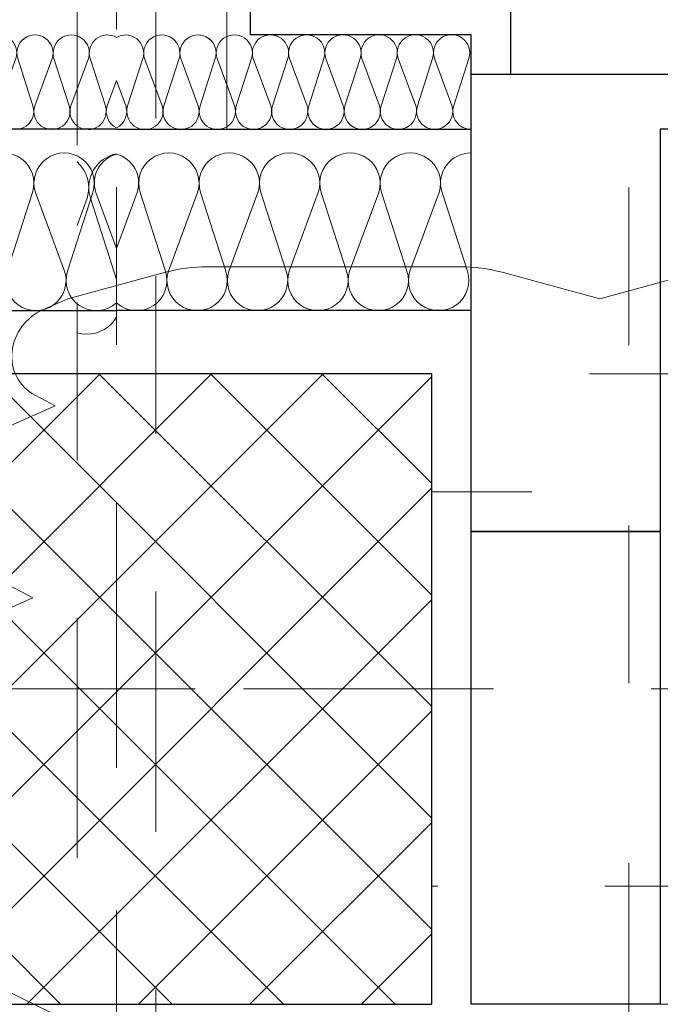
# Model space of a CAD drawing. Header units: metres. Extents: x -180 to 4, y -49 to 6.
# Tile 207 of 256: x -167.882 to -167.476, y -0.647 to -0.023. Entities that reach past the tile are written whole.
import ezdxf

# ---------------------------------------------------------------- set-up
doc = ezdxf.new("R2010")
doc.units = ezdxf.units.M
doc.header["$LTSCALE"] = 0.05
doc.header["$PDMODE"] = 1
doc.header["$PDSIZE"] = -2
for name, pattern in [('ISO-10 Strichpunktlinie', [4.699, 3.048, -0.762, 0.127, -0.762]), ('KRA_ARC_3_GR_00_000_V_4-Grundriss EG$0$ISO-03 Gestrichelt mit A', [3.81, 1.524, -2.286]), ('Linienart-20', [2.116531, 1.058062, -1.058469]), ('Linienart-34', [4.233, 2.116, -2.117]), ('Linienart-53', [5.291531, 3.175, -1.058062, 0.352704, -0.705764])]:
    doc.linetypes.add(name, pattern=pattern)
doc.layers.get('0').update_dxf_attribs({"lineweight": 25})
for name, color, linetype, lineweight in [('30 -33 Aussenwände -1 tragend', 7, 'Continuous', 9), ('70 -71 Achsen- 1 Gebäudeachsen', 7, 'Linienart-53', 18), ('70 -73 Bauteildarst.- 2 verdeckt 0.15', 7, 'Linienart-34', 15), ('70 -75 Raumstempel-2 Verweislinie', 7, 'KRA_ARC_3_GR_00_000_V_4-Grundriss EG$0$ISO-03 Gestrichelt mit A', 9), ('Keine', 7, 'Continuous', 9)]:
    doc.layers.add(name, color=color, linetype=linetype, lineweight=lineweight)
for name, color, linetype, lineweight, true_color in [('30 -33 Aussenwände- 3 Aussenstützen', 7, 'Continuous', 50, 0x0000dd), ('30 -33 Aussenwände- 7 Fassade_ Elemente', 7, 'Continuous', 9, 0x00aacc), ('30 -35 Decken- 1 Konstruktion-Träger- Stahlbeton', 7, 'Continuous', 13, 0x33aa00), ('70 -72 Beschriftung- 7 Detailverweise Linie', 7, 'Continuous', 9, 0x00dd00), ('70 -76 Bemaßung- 2 Allgemein', 7, 'Continuous', 5, 0x6666cc), ('70 -77 Revision- 2 Wolken', 7, 'Continuous', 18, 0x944cff)]:
    doc.layers.add(name, color=color, linetype=linetype, lineweight=lineweight, true_color=true_color)
doc.styles.add('Arial', font='arial.ttf')
doc.dimstyles.new('k+k 1_50', dxfattribs={"dimtxt": 0.100689, "dimasz": 0.05302, "dimexe": 0.05, "dimexo": 0.15, "dimgap": 0.01, "dimtad": 1, "dimdec": 3, "dimtxsty": 'Arial', "dimblk": 'VW_SLASH', "dimblk1": 'VW_SLASH', "dimblk2": 'VW_SLASH', "dimcen": 0, "dimdle": 0.05, "dimadec": 3, "dimazin": 0, "dimtfac": 0.75, "dimtdec": 3, "dimtix": 1, "dimtmove": 0, "dimatfit": 0, "dimldrblk": 'VW_SLASH-1', "dimfxl": 0.125, "dimfxlon": 1, "dimfrac": 2, "dimtolj": 1, "dimarcsym": 0})
doc.dimstyles.new('k+k_klein', dxfattribs={"dimtxt": 0.100689, "dimasz": 0.05302, "dimexe": 0.05, "dimexo": 0.15, "dimgap": 0.005, "dimtad": 1, "dimdec": 3, "dimtxsty": 'Arial', "dimblk": 'VW_SLASH-2', "dimblk1": 'VW_SLASH-2', "dimblk2": 'VW_SLASH-2', "dimcen": 0, "dimdle": 0.025, "dimadec": 3, "dimazin": 0, "dimtfac": 0.75, "dimtdec": 3, "dimtix": 1, "dimtmove": 0, "dimatfit": 0, "dimldrblk": 'VW_FILLEDARROW', "dimfxl": 0.1, "dimfxlon": 1, "dimfrac": 2, "dimtolj": 1, "dimarcsym": 0})

# ---------------------------------------------------------------- blocks, each defined once
blk = doc.blocks.new('Gruppe-2525')
at = {"layer": '30 -33 Aussenwände- 7 Fassade_ Elemente', "lineweight": 9, "transparency": 33554687, "flags": 128}
for points in [[(0.11275, -4.0385, 0.324435), (0.13731, -4.03047, 0.324435), (0.13731, -4.00463, 0.324435), (0.11275, -3.9966), (0.05525, -4.01508, -0.324488), (0.03068, -4.00706, -0.324488), (0.03068, -3.98122, -0.324488), (0.05525, -3.97319), (0.11275, -3.99445, 0.324435), (0.13731, -3.98642, 0.324435), (0.13731, -3.96058, 0.324435), (0.11275, -3.95256), (0.05525, -3.97103, -0.324488), (0.03068, -3.96301, -0.324488), (0.03068, -3.93717, -0.324488), (0.05525, -3.92914), (0.11275, -3.9504, 0.324435), (0.13731, -3.94237, 0.324435), (0.13731, -3.91653, 0.324435), (0.11275, -3.90851), (0.05525, -3.92699, -0.59966), (0.02734, -3.9)], [(0.13596, -3.9, -0.297643), (0.11275, -3.90635), (0.09557, -3.9)], [(0.11275, -4.12659, 1.372583), (0.11275, -4.0847), (0.05525, -4.10318, -1.372995), (0.05525, -4.06129), (0.11275, -4.08254, 1.372583), (0.11275, -4.04065), (0.05525, -4.05913, -1.372995), (0.05525, -4.01724), (0.11275, -4.0385, 1.372583), (0.11275, -3.9966), (0.05525, -4.01508, -1.372995), (0.05525, -3.97319), (0.11275, -3.99445, 1.372583), (0.11275, -3.95256), (0.05525, -3.97103, -1.372995), (0.05525, -3.92914)], [(0.1415, -4.15, 0.513088), (0.11275, -4.12875), (0.05525, -4.14723, -1.372995), (0.05525, -4.10534), (0.11275, -4.12659, 1.372583), (0.11275, -4.0847), (0.05525, -4.10318, -1.372995), (0.05525, -4.06129), (0.11275, -4.08254, 1.372583), (0.11275, -4.04065)]]:
    blk.add_lwpolyline(points, format="xyb", dxfattribs=at)
blk = doc.blocks.new('Gruppe-2526')
at = {"layer": '30 -33 Aussenwände- 7 Fassade_ Elemente', "transparency": 33554687}
blk.add_blockref('Gruppe-2525', (0, 0), dxfattribs=at)
blk = doc.blocks.new('Dämmung-175')
at = {"layer": '30 -33 Aussenwände- 7 Fassade_ Elemente', "color": 7, "transparency": 33554687}
blk.add_blockref('Gruppe-2526', (0, 0), dxfattribs=at)
at = {"layer": '30 -33 Aussenwände- 7 Fassade_ Elemente', "color": 0, "flags": 1}
for tag in ['prm0_value', 'prm1_value', 'prm2_value', 'prm3_value', 'prm4_value', 'prm5_value', 'prm6_value', 'instanceID', 'IFC_UUID', 'prm0_name', 'prm0_type', 'prm1_name', 'prm1_type', 'prm2_name', 'prm2_type', 'prm3_name', 'prm3_type', 'prm4_name', 'prm4_type', 'prm5_name', 'prm5_type', 'prm6_name', 'prm6_type']:
    blk.add_attdef(tag, (-168.046, -0.23252), '', height=0.00018, dxfattribs=at)
blk = doc.blocks.new('Gruppe-2591')
at = {"layer": '30 -33 Aussenwände- 7 Fassade_ Elemente', "lineweight": 9, "transparency": 33554687, "flags": 128}
for points in [[(0.1015, -4.05304, 0.324435), (0.12286, -4.04606, 0.324435), (0.12286, -4.02359, 0.324435), (0.1015, -4.01661), (0.0515, -4.03268, -0.324488), (0.03014, -4.0257, -0.324488), (0.03014, -4.00323, -0.324488), (0.0515, -3.99625), (0.1015, -4.01474, 0.324435), (0.12286, -4.00776, 0.324435), (0.12286, -3.98529, 0.324435), (0.1015, -3.97831), (0.0515, -3.99438, -0.324488), (0.03014, -3.9874, -0.324488), (0.03014, -3.96493, -0.324488), (0.0515, -3.95795), (0.1015, -3.97643, 0.324435), (0.12286, -3.96945, 0.324435), (0.12286, -3.94699, 0.324435), (0.1015, -3.94001), (0.0515, -3.95608, -0.767984), (0.03146, -3.925)], [(0.12581, -3.925, -0.426772), (0.1015, -3.93813), (0.06598, -3.925)], [(0.1015, -4.12964, 1.372583), (0.1015, -4.09322), (0.0515, -4.10929, -1.372995), (0.0515, -4.07286), (0.1015, -4.09134, 1.372583), (0.1015, -4.05491), (0.0515, -4.07098, -1.372995), (0.0515, -4.03456), (0.1015, -4.05304, 1.372583), (0.1015, -4.01661), (0.0515, -4.03268, -1.372995), (0.0515, -3.99625), (0.1015, -4.01474, 1.372583), (0.1015, -3.97831), (0.0515, -3.99438, -1.372995), (0.0515, -3.95795)], [(0.1265, -4.15, 0.513088), (0.1015, -4.13152), (0.0515, -4.14759, -1.372995), (0.0515, -4.11116), (0.1015, -4.12964, 1.372583), (0.1015, -4.09322), (0.0515, -4.10929, -1.372995), (0.0515, -4.07286), (0.1015, -4.09134, 1.372583), (0.1015, -4.05491)]]:
    blk.add_lwpolyline(points, format="xyb", dxfattribs=at)
blk = doc.blocks.new('Gruppe-2592')
at = {"layer": '30 -33 Aussenwände- 7 Fassade_ Elemente', "transparency": 33554687}
blk.add_blockref('Gruppe-2591', (0, 0), dxfattribs=at)
blk = doc.blocks.new('Dämmung-178')
at = {"layer": '30 -33 Aussenwände- 7 Fassade_ Elemente', "color": 7, "transparency": 33554687}
blk.add_blockref('Gruppe-2592', (0, 0), dxfattribs=at)
at = {"layer": '30 -33 Aussenwände- 7 Fassade_ Elemente', "color": 0, "flags": 1}
for tag in ['instanceID', 'prm0_value', 'prm1_value', 'prm2_value', 'prm3_value', 'prm4_value', 'prm5_value', 'prm6_value', 'IFC_UUID', 'prm0_name', 'prm0_type', 'prm1_name', 'prm1_type', 'prm2_name', 'prm2_type', 'prm3_name', 'prm3_type', 'prm4_name', 'prm4_type', 'prm5_name', 'prm5_type', 'prm6_name', 'prm6_type']:
    blk.add_attdef(tag, (-168.046, -0.25024), '', height=0.00018, dxfattribs=at)
blk = doc.blocks.new('Gruppe-2594')
at = {"layer": '30 -33 Aussenwände- 7 Fassade_ Elemente', "lineweight": 9, "transparency": 33554687, "flags": 128}
for points in [[(0.07161, -3.99989, 0.324435), (0.08443, -3.99572, 0.324435), (0.08444, -3.98223, 0.324435), (0.07163, -3.97804), (0.04162, -3.98766, -0.324488), (0.02881, -3.98346, -0.324488), (0.02882, -3.96998, -0.324488), (0.04164, -3.9658), (0.07163, -3.97691, 0.324435), (0.08445, -3.97273, 0.324435), (0.08446, -3.95925, 0.324435), (0.07165, -3.95506), (0.04164, -3.96467, -0.324488), (0.02883, -3.96048, -0.324488), (0.02884, -3.94699, -0.324488), (0.04166, -3.94282), (0.07165, -3.95393, 0.324435), (0.08447, -3.94975, 0.324435), (0.08448, -3.93627, 0.324435), (0.07167, -3.93207), (0.04166, -3.94169, -0.688254), (0.02823, -3.92496)], [(0.08554, -3.92501, -0.374705), (0.07167, -3.93095), (0.05557, -3.92498)], [(0.07151, -4.13778, 1.372583), (0.07153, -4.11593), (0.04152, -4.12554, -1.372995), (0.04154, -4.10369), (0.07153, -4.1148, 1.372583), (0.07154, -4.09294), (0.04154, -4.10256, -1.372995), (0.04155, -4.08071), (0.07154, -4.09182, 1.372583), (0.07156, -4.06996), (0.04155, -4.07958, -1.372995), (0.04157, -4.05773), (0.07156, -4.06884, 1.372583), (0.07158, -4.04698), (0.04157, -4.0566, -1.372995), (0.04159, -4.03474), (0.07158, -4.04586, 1.372583), (0.0716, -4.024), (0.04159, -4.03362, -1.372995), (0.04161, -4.01176), (0.0716, -4.02287, 1.372583), (0.07161, -4.00102), (0.04161, -4.01064, -1.372995), (0.04162, -3.98878), (0.07161, -3.99989, 1.372583), (0.07163, -3.97804), (0.04162, -3.98766, -1.372995), (0.04164, -3.9658), (0.07163, -3.97691, 1.372583), (0.07165, -3.95506), (0.04164, -3.96467, -1.372995), (0.04166, -3.94282)], [(0.0865, -4.15001, 0.513088), (0.07151, -4.13891), (0.0415, -4.14853, -1.372995), (0.04152, -4.12667), (0.07151, -4.13778, 1.372583), (0.07153, -4.11593), (0.04152, -4.12554, -1.372995), (0.04154, -4.10369), (0.07153, -4.1148, 1.372583), (0.07154, -4.09294)]]:
    blk.add_lwpolyline(points, format="xyb", dxfattribs=at)
blk = doc.blocks.new('Gruppe-2595')
at = {"layer": '30 -33 Aussenwände- 7 Fassade_ Elemente', "transparency": 33554687}
blk.add_blockref('Gruppe-2594', (0, 0), dxfattribs=at)
blk = doc.blocks.new('Dämmung-179')
at = {"layer": '30 -33 Aussenwände- 7 Fassade_ Elemente', "color": 7, "transparency": 33554687}
blk.add_blockref('Gruppe-2595', (0, 0), dxfattribs=at)
at = {"layer": '30 -33 Aussenwände- 7 Fassade_ Elemente', "color": 0, "flags": 1}
for tag in ['prm0_value', 'prm1_value', 'prm2_value', 'prm3_value', 'prm4_value', 'prm5_value', 'prm6_value', 'instanceID', 'prm0_name', 'prm0_type', 'prm2_name', 'prm2_type', 'prm3_name', 'prm3_type', 'prm6_name', 'prm6_type', 'prm1_name', 'prm1_type', 'prm4_name', 'prm4_type', 'prm5_name', 'prm5_type', 'IFC_UUID']:
    blk.add_attdef(tag, (-168.04601, -0.09489), '', height=0.00018, dxfattribs=at)
blk = doc.blocks.new('Gruppe-2596')
at = {"layer": '30 -33 Aussenwände- 7 Fassade_ Elemente', "xscale": -1, "rotation": 270}
blk.add_blockref('Dämmung-175', (-163.896, -0.24854), dxfattribs=at)
at = {"color": 255}
blk.add_wipeout([(-167.821, 0.14996), (-175.421, 0.14996), (-175.421, -0.64704), (-167.821, -0.64704)], dxfattribs=at).dxf.layer = '30 -33 Aussenwände- 7 Fassade_ Elemente'
at = {"layer": '30 -33 Aussenwände- 7 Fassade_ Elemente'}
for p, q in [((-167.821, -0.39704), (-167.821, -0.49704)), ((-167.871, -0.44704), (-167.771, -0.44704))]:
    blk.add_line(p, q, dxfattribs=at)
at = {"color": 255, "lineweight": 25}
blk.add_wipeout([(-167.821, -0.09204), (-168.046, -0.09204), (-168.046, -0.20705), (-167.821, -0.20705)], dxfattribs=at).dxf.layer = '30 -33 Aussenwände- 7 Fassade_ Elemente'
at = {"layer": '30 -33 Aussenwände- 7 Fassade_ Elemente', "lineweight": 25, "flags": 128}
blk.add_lwpolyline([(-167.821, -0.09204), (-168.046, -0.09204), (-168.046, -0.20705), (-167.821, -0.20705)], dxfattribs=at)
at = {"layer": '30 -33 Aussenwände- 7 Fassade_ Elemente', "rotation": 270}
blk.add_blockref('Dämmung-179', (-163.896, -0.00553), dxfattribs=at)
at = {"layer": '30 -33 Aussenwände- 7 Fassade_ Elemente', "xscale": -1, "rotation": 270}
blk.add_blockref('Dämmung-178', (-163.896, -0.23354), dxfattribs=at)
blk = doc.blocks.new('Gruppe-3229')
at = {"layer": '30 -33 Aussenwände- 7 Fassade_ Elemente', "lineweight": 9, "transparency": 33554687, "flags": 128}
for points in [[(0.11275, -4.0385, 0.324435), (0.13731, -4.03047, 0.324435), (0.13731, -4.00463, 0.324435), (0.11275, -3.9966), (0.05525, -4.01508, -0.324488), (0.03068, -4.00706, -0.324488), (0.03068, -3.98122, -0.324488), (0.05525, -3.97319), (0.11275, -3.99445, 0.324435), (0.13731, -3.98642, 0.324435), (0.13731, -3.96058, 0.324435), (0.11275, -3.95256), (0.05525, -3.97103, -0.324488), (0.03068, -3.96301, -0.324488), (0.03068, -3.93717, -0.324488), (0.05525, -3.92914), (0.11275, -3.9504, 0.324435), (0.13731, -3.94237, 0.324435), (0.13731, -3.91653, 0.324435), (0.11275, -3.90851), (0.05525, -3.92699, -0.59966), (0.02734, -3.9)], [(0.13596, -3.9, -0.297643), (0.11275, -3.90635), (0.09557, -3.9)], [(0.11275, -4.12659, 1.372583), (0.11275, -4.0847), (0.05525, -4.10318, -1.372995), (0.05525, -4.06129), (0.11275, -4.08254, 1.372583), (0.11275, -4.04065), (0.05525, -4.05913, -1.372995), (0.05525, -4.01724), (0.11275, -4.0385, 1.372583), (0.11275, -3.9966), (0.05525, -4.01508, -1.372995), (0.05525, -3.97319), (0.11275, -3.99445, 1.372583), (0.11275, -3.95256), (0.05525, -3.97103, -1.372995), (0.05525, -3.92914)], [(0.1415, -4.15, 0.513088), (0.11275, -4.12875), (0.05525, -4.14723, -1.372995), (0.05525, -4.10534), (0.11275, -4.12659, 1.372583), (0.11275, -4.0847), (0.05525, -4.10318, -1.372995), (0.05525, -4.06129), (0.11275, -4.08254, 1.372583), (0.11275, -4.04065)]]:
    blk.add_lwpolyline(points, format="xyb", dxfattribs=at)
blk = doc.blocks.new('Gruppe-3230')
at = {"layer": '30 -33 Aussenwände- 7 Fassade_ Elemente', "transparency": 33554687}
blk.add_blockref('Gruppe-3229', (0, 0), dxfattribs=at)
blk = doc.blocks.new('Dämmung-213')
at = {"layer": '30 -33 Aussenwände- 7 Fassade_ Elemente', "color": 7, "transparency": 33554687}
blk.add_blockref('Gruppe-3230', (0, 0), dxfattribs=at)
at = {"layer": '30 -33 Aussenwände- 7 Fassade_ Elemente', "color": 0, "flags": 1}
for tag in ['prm0_value', 'prm1_value', 'prm2_value', 'prm3_value', 'prm4_value', 'prm5_value', 'prm6_value', 'instanceID', 'IFC_UUID', 'prm0_name', 'prm0_type', 'prm1_name', 'prm1_type', 'prm2_name', 'prm2_type', 'prm3_name', 'prm3_type', 'prm4_name', 'prm4_type', 'prm5_name', 'prm5_type', 'prm6_name', 'prm6_type']:
    blk.add_attdef(tag, (-167.846, -0.23252), '', height=0.00018, dxfattribs=at)
blk = doc.blocks.new('Gruppe-3295')
at = {"layer": '30 -33 Aussenwände- 7 Fassade_ Elemente', "lineweight": 9, "transparency": 33554687, "flags": 128}
for points in [[(0.1015, -4.05304, 0.324435), (0.12286, -4.04606, 0.324435), (0.12286, -4.02359, 0.324435), (0.1015, -4.01661), (0.0515, -4.03268, -0.324488), (0.03014, -4.0257, -0.324488), (0.03014, -4.00323, -0.324488), (0.0515, -3.99625), (0.1015, -4.01474, 0.324435), (0.12286, -4.00776, 0.324435), (0.12286, -3.98529, 0.324435), (0.1015, -3.97831), (0.0515, -3.99438, -0.324488), (0.03014, -3.9874, -0.324488), (0.03014, -3.96493, -0.324488), (0.0515, -3.95795), (0.1015, -3.97643, 0.324435), (0.12286, -3.96945, 0.324435), (0.12286, -3.94699, 0.324435), (0.1015, -3.94001), (0.0515, -3.95608, -0.767984), (0.03146, -3.925)], [(0.12581, -3.925, -0.426772), (0.1015, -3.93813), (0.06598, -3.925)], [(0.1015, -4.12964, 1.372583), (0.1015, -4.09322), (0.0515, -4.10929, -1.372995), (0.0515, -4.07286), (0.1015, -4.09134, 1.372583), (0.1015, -4.05491), (0.0515, -4.07098, -1.372995), (0.0515, -4.03456), (0.1015, -4.05304, 1.372583), (0.1015, -4.01661), (0.0515, -4.03268, -1.372995), (0.0515, -3.99625), (0.1015, -4.01474, 1.372583), (0.1015, -3.97831), (0.0515, -3.99438, -1.372995), (0.0515, -3.95795)], [(0.1265, -4.15, 0.513088), (0.1015, -4.13152), (0.0515, -4.14759, -1.372995), (0.0515, -4.11116), (0.1015, -4.12964, 1.372583), (0.1015, -4.09322), (0.0515, -4.10929, -1.372995), (0.0515, -4.07286), (0.1015, -4.09134, 1.372583), (0.1015, -4.05491)]]:
    blk.add_lwpolyline(points, format="xyb", dxfattribs=at)
blk = doc.blocks.new('Gruppe-3296')
at = {"layer": '30 -33 Aussenwände- 7 Fassade_ Elemente', "transparency": 33554687}
blk.add_blockref('Gruppe-3295', (0, 0), dxfattribs=at)
blk = doc.blocks.new('Dämmung-216')
at = {"layer": '30 -33 Aussenwände- 7 Fassade_ Elemente', "color": 7, "transparency": 33554687}
blk.add_blockref('Gruppe-3296', (0, 0), dxfattribs=at)
at = {"layer": '30 -33 Aussenwände- 7 Fassade_ Elemente', "color": 0, "flags": 1}
for tag in ['instanceID', 'prm0_value', 'prm1_value', 'prm2_value', 'prm3_value', 'prm4_value', 'prm5_value', 'prm6_value', 'IFC_UUID', 'prm0_name', 'prm0_type', 'prm1_name', 'prm1_type', 'prm2_name', 'prm2_type', 'prm3_name', 'prm3_type', 'prm4_name', 'prm4_type', 'prm5_name', 'prm5_type', 'prm6_name', 'prm6_type']:
    blk.add_attdef(tag, (-167.821, -0.25024), '', height=0.00018, dxfattribs=at)
blk = doc.blocks.new('Gruppe-3298')
at = {"layer": '30 -33 Aussenwände- 7 Fassade_ Elemente', "lineweight": 9, "transparency": 33554687, "flags": 128}
for points in [[(0.07161, -3.99989, 0.324435), (0.08443, -3.99572, 0.324435), (0.08444, -3.98223, 0.324435), (0.07163, -3.97804), (0.04162, -3.98766, -0.324488), (0.02881, -3.98346, -0.324488), (0.02882, -3.96998, -0.324488), (0.04164, -3.9658), (0.07163, -3.97691, 0.324435), (0.08445, -3.97273, 0.324435), (0.08446, -3.95925, 0.324435), (0.07165, -3.95506), (0.04164, -3.96467, -0.324488), (0.02883, -3.96048, -0.324488), (0.02884, -3.94699, -0.324488), (0.04166, -3.94282), (0.07165, -3.95393, 0.324435), (0.08447, -3.94975, 0.324435), (0.08448, -3.93627, 0.324435), (0.07167, -3.93207), (0.04166, -3.94169, -0.688254), (0.02823, -3.92496)], [(0.08554, -3.92501, -0.374705), (0.07167, -3.93095), (0.05557, -3.92498)], [(0.07151, -4.13778, 1.372583), (0.07153, -4.11593), (0.04152, -4.12554, -1.372995), (0.04154, -4.10369), (0.07153, -4.1148, 1.372583), (0.07154, -4.09294), (0.04154, -4.10256, -1.372995), (0.04155, -4.08071), (0.07154, -4.09182, 1.372583), (0.07156, -4.06996), (0.04155, -4.07958, -1.372995), (0.04157, -4.05773), (0.07156, -4.06884, 1.372583), (0.07158, -4.04698), (0.04157, -4.0566, -1.372995), (0.04159, -4.03474), (0.07158, -4.04586, 1.372583), (0.0716, -4.024), (0.04159, -4.03362, -1.372995), (0.04161, -4.01176), (0.0716, -4.02287, 1.372583), (0.07161, -4.00102), (0.04161, -4.01064, -1.372995), (0.04162, -3.98878), (0.07161, -3.99989, 1.372583), (0.07163, -3.97804), (0.04162, -3.98766, -1.372995), (0.04164, -3.9658), (0.07163, -3.97691, 1.372583), (0.07165, -3.95506), (0.04164, -3.96467, -1.372995), (0.04166, -3.94282)], [(0.0865, -4.15001, 0.513088), (0.07151, -4.13891), (0.0415, -4.14853, -1.372995), (0.04152, -4.12667), (0.07151, -4.13778, 1.372583), (0.07153, -4.11593), (0.04152, -4.12554, -1.372995), (0.04154, -4.10369), (0.07153, -4.1148, 1.372583), (0.07154, -4.09294)]]:
    blk.add_lwpolyline(points, format="xyb", dxfattribs=at)
blk = doc.blocks.new('Gruppe-3299')
at = {"layer": '30 -33 Aussenwände- 7 Fassade_ Elemente', "transparency": 33554687}
blk.add_blockref('Gruppe-3298', (0, 0), dxfattribs=at)
blk = doc.blocks.new('Dämmung-217')
at = {"layer": '30 -33 Aussenwände- 7 Fassade_ Elemente', "color": 7, "transparency": 33554687}
blk.add_blockref('Gruppe-3299', (0, 0), dxfattribs=at)
at = {"layer": '30 -33 Aussenwände- 7 Fassade_ Elemente', "color": 0, "flags": 1}
for tag in ['prm0_value', 'prm1_value', 'prm2_value', 'prm3_value', 'prm4_value', 'prm5_value', 'prm6_value', 'instanceID', 'prm0_name', 'prm0_type', 'prm2_name', 'prm2_type', 'prm3_name', 'prm3_type', 'prm6_name', 'prm6_type', 'prm1_name', 'prm1_type', 'prm4_name', 'prm4_type', 'prm5_name', 'prm5_type', 'IFC_UUID']:
    blk.add_attdef(tag, (-167.82104, -0.09489), '', height=0.00018, dxfattribs=at)
blk = doc.blocks.new('Gruppe-3300')
at = {"layer": '30 -33 Aussenwände- 7 Fassade_ Elemente', "rotation": 90}
blk.add_blockref('Dämmung-213', (-171.746, -0.24854), dxfattribs=at)
at = {"color": 255}
blk.add_wipeout([(-167.821, 0.14996), (-160.221, 0.14996), (-160.221, -0.64704), (-167.821, -0.64704)], dxfattribs=at).dxf.layer = '30 -33 Aussenwände- 7 Fassade_ Elemente'
at = {"layer": '30 -33 Aussenwände- 7 Fassade_ Elemente'}
for p, q in [((-167.821, -0.39704), (-167.821, -0.49704)), ((-167.771, -0.44704), (-167.871, -0.44704))]:
    blk.add_line(p, q, dxfattribs=at)
at = {"color": 255}
blk.add_wipeout([(-167.596, -0.09204), (-167.596, -0.64704), (-160.446, -0.64704), (-160.446, -0.09204), (-160.291, -0.09204), (-160.291, 0.14996), (-167.751, 0.14996), (-167.751, -0.09204)], dxfattribs=at).dxf.layer = '30 -33 Aussenwände- 7 Fassade_ Elemente'
at = {"layer": '30 -33 Aussenwände- 7 Fassade_ Elemente', "flags": 128}
blk.add_lwpolyline([(-167.596, -0.09204), (-167.596, -0.64704), (-160.446, -0.64704), (-160.446, -0.09204), (-160.291, -0.09204), (-160.291, 0.14996), (-167.751, 0.14996), (-167.751, -0.09204)], close=True, dxfattribs=at)
at = {"color": 255, "lineweight": 25}
for points in [[(-167.821, -0.09204), (-167.596, -0.09204), (-167.596, -0.20705), (-167.821, -0.20705)], [(-167.596, -0.34704), (-167.476, -0.34704), (-167.476, -0.64704), (-167.596, -0.64704)]]:
    blk.add_wipeout(points, dxfattribs=at).dxf.layer = '30 -33 Aussenwände- 7 Fassade_ Elemente'
at = {"layer": '30 -33 Aussenwände- 7 Fassade_ Elemente', "lineweight": 25, "flags": 128}
blk.add_lwpolyline([(-167.821, -0.09204), (-167.596, -0.09204), (-167.596, -0.20705), (-167.821, -0.20705)], dxfattribs=at)
blk.add_lwpolyline([(-167.596, -0.34704), (-167.476, -0.34704), (-167.476, -0.64704), (-167.596, -0.64704)], close=True, dxfattribs=at)
at = {"layer": '30 -33 Aussenwände- 7 Fassade_ Elemente', "rotation": 90}
blk.add_blockref('Dämmung-216', (-171.746, -0.23354), dxfattribs=at)
at = {"color": 255, "lineweight": 25}
blk.add_wipeout([(-167.596, -0.09204), (-167.596, -0.03204), (-167.736, -0.03204), (-167.736, 0.09996), (-167.571, 0.09996), (-167.571, -0.09204)], dxfattribs=at).dxf.layer = '30 -33 Aussenwände- 7 Fassade_ Elemente'
at = {"layer": '30 -33 Aussenwände- 7 Fassade_ Elemente', "lineweight": 25, "flags": 128}
blk.add_lwpolyline([(-167.596, -0.09204), (-167.596, -0.03204), (-167.736, -0.03204), (-167.736, 0.09996), (-167.571, 0.09996), (-167.571, -0.09204)], close=True, dxfattribs=at)
at = {"layer": '30 -33 Aussenwände- 7 Fassade_ Elemente', "xscale": -1, "rotation": 90}
blk.add_blockref('Dämmung-217', (-171.746, -0.00553), dxfattribs=at)
at = {"color": 255, "lineweight": 25}
blk.add_wipeout([(-167.431, -0.05704), (-167.431, -0.09204), (-167.476, -0.09204), (-167.476, -0.34704), (-167.596, -0.34704), (-167.596, -0.05704)], dxfattribs=at).dxf.layer = '30 -33 Aussenwände- 7 Fassade_ Elemente'
at = {"layer": '30 -33 Aussenwände- 7 Fassade_ Elemente', "lineweight": 25, "flags": 128}
blk.add_lwpolyline([(-167.431, -0.05704), (-167.431, -0.09204), (-167.476, -0.09204), (-167.476, -0.34704), (-167.596, -0.34704), (-167.596, -0.05704)], close=True, dxfattribs=at)
blk = doc.blocks.new('Gruppe-9721')
at = {"layer": '30 -35 Decken- 1 Konstruktion-Träger- Stahlbeton', "color": 7, "linetype": 'Linienart-20', "lineweight": 13, "transparency": 33554687}
blk.add_line((-160.421, -0.24704), (-175.221, -0.24704), dxfattribs=at)
at = {"layer": '30 -35 Decken- 1 Konstruktion-Träger- Stahlbeton', "color": 0, "flags": 1}
for tag in ['instanceID', 'IFC_UUID']:
    blk.add_attdef(tag, (-175.221, -0.64704), '', height=0.00018, dxfattribs=at)
blk = doc.blocks.new('Gruppe-11129')
at = {"layer": '30 -33 Aussenwände- 3 Aussenstützen', "linetype": 'Continuous', "lineweight": 9, "transparency": 33554687}
for p, q in [((-167.821, -0.39704), (-167.821, -0.49704)), ((-167.871, -0.44704), (-167.771, -0.44704))]:
    blk.add_line(p, q, dxfattribs=at)
blk = doc.blocks.new('Gruppe-11130')
at = {"color": 255, "lineweight": 25, "transparency": 33554687}
blk.add_wipeout([(-167.621, -0.24704), (-168.021, -0.24704), (-168.021, -0.64704), (-167.621, -0.64704)], dxfattribs=at).dxf.layer = '30 -33 Aussenwände- 3 Aussenstützen'
at = {"layer": '30 -33 Aussenwände- 3 Aussenstützen', "linetype": 'Continuous', "lineweight": 9, "transparency": 33554687}
h = blk.add_hatch(dxfattribs=at)
h.set_pattern_fill('Beton 1mm SRF', style=0, pattern_type=2)
h.set_pattern_definition([(45, (0, 0), (0.03535534, -0.03535534), []), (-45, (0, 0), (0.03535534, 0.03535534), [])])
h.paths.add_polyline_path([(-167.621, -0.24704), (-168.021, -0.24704), (-168.021, -0.64704), (-167.621, -0.64704)])
at = {"layer": '30 -33 Aussenwände- 3 Aussenstützen', "lineweight": 25, "transparency": 33554687, "flags": 128}
blk.add_lwpolyline([(-167.621, -0.24704), (-168.021, -0.24704), (-168.021, -0.64704), (-167.621, -0.64704)], close=True, dxfattribs=at)
at = {"layer": '30 -33 Aussenwände- 3 Aussenstützen', "transparency": 33554687}
blk.add_blockref('Gruppe-11129', (0, 0), dxfattribs=at)
blk = doc.blocks.new('Gruppe-11131')
at = {"layer": '30 -33 Aussenwände- 3 Aussenstützen', "color": 7}
blk.add_blockref('Gruppe-11130', (0, 0), dxfattribs=at)
at = {"layer": '30 -33 Aussenwände- 3 Aussenstützen', "color": 0, "flags": 1}
for tag in ['instanceID', 'IFC_UUID']:
    blk.add_attdef(tag, (-168.021, -0.64704), '', height=0.00018, dxfattribs=at)
blk = doc.blocks.new('Änderungswolke')
at = {"layer": '70 -77 Revision- 2 Wolken', "transparency": 33554687, "flags": 128}
blk.add_lwpolyline([(0.21902, -3.83918), (0.19959, -3.87917)], dxfattribs=at)
for points in [[(-0.03158, -3.87888), (-0.04403, -3.85066), (-0.05609, -3.87357, -0.310087)], [(-0.15339, -3.86463), (-0.16585, -3.83641), (-0.17257, -3.84918, -0.310087), (-0.20028, -3.86377, -0.265665), (-0.22681, -3.84419), (-0.23375, -3.82846), (-0.23375, -3.82846), (-0.25054, -3.76648, -0.066219), (-0.25407, -3.73992), (-0.25407, -3.57938, -0.066219), (-0.25054, -3.55282), (-0.23375, -3.49084), (-0.25054, -3.42885, -0.066219)]]:
    blk.add_lwpolyline(points, format="xyb", dxfattribs=at)
blk = doc.blocks.new('Gruppe-12714')
at = {"layer": '70 -73 Bauteildarst.- 2 verdeckt 0.15', "flags": 128}
blk.add_lwpolyline([(-160.421, -0.57204), (-167.621, -0.57204), (-167.621, -0.32204), (-160.421, -0.32204)], close=True, dxfattribs=at)
at = {"layer": '70 -77 Revision- 2 Wolken', "rotation": 270}
blk.add_blockref('Änderungswolke', (-164.0235, -0.43329), dxfattribs=at)
blk = doc.blocks.new('_01-OG1_Tragwerk (2D)')
at = {"layer": '30 -33 Aussenwände- 7 Fassade_ Elemente', "color": 7}
blk.add_blockref('Gruppe-2596', (0, 0), dxfattribs=at)
blk.add_blockref('Gruppe-3300', (0, 0), dxfattribs=at)
at = {"layer": '30 -35 Decken- 1 Konstruktion-Träger- Stahlbeton'}
blk.add_blockref('Gruppe-9721', (0, 0), dxfattribs=at)
at = {"layer": '30 -33 Aussenwände- 3 Aussenstützen'}
blk.add_blockref('Gruppe-11131', (0, 0), dxfattribs=at)
at = {"layer": '30 -33 Aussenwände -1 tragend', "color": 7}
blk.add_blockref('Gruppe-12714', (0, 0), dxfattribs=at)
blk = doc.blocks.new('_OG1_2D (2D)')
at = {"layer": '70 -72 Beschriftung- 7 Detailverweise Linie', "linetype": 'ISO-10 Strichpunktlinie', "flags": 128}
for points in [[(-167.84599996, -0.72), (-175.35437786, -0.72), (-175.35437786, 0.3), (-167.84599996, 0.3)], [(-160.28762207, -0.72), (-167.79599996, -0.72), (-167.79599996, 0.3), (-160.28762207, 0.3)]]:
    blk.add_lwpolyline(points, close=True, dxfattribs=at)
at = {"layer": '70 -75 Raumstempel-2 Verweislinie'}
blk.add_line((-167.49599996, 4.79995802), (-167.49599996, -1.25168347), dxfattribs=at)
blk = doc.blocks.new('VW_SLASH-2')
at = {"color": 0, "linetype": 'ByBlock', "lineweight": -2, "transparency": 16777216}
blk.add_line((0.472, 0), (-1, 0), dxfattribs=at)
at = {"color": 0, "lineweight": 5, "transparency": 16777216, "flags": 128}
blk.add_lwpolyline([(0.5, 0.5), (-0.5, -0.5)], dxfattribs=at)
blk = doc.blocks.new('*D16426')
at = {"layer": '70 -76 Bemaßung- 2 Allgemein', "color": 0, "lineweight": -2}
for p, q in [((-167.751, 1.79996), (-167.751, 1.94996)), ((-167.536, 1.79996), (-167.536, 1.94996)), ((-167.80402, 1.89996), (-167.85704, 1.89996)), ((-167.536, 1.89996), (-167.751, 1.89996)), ((-167.48298, 1.89996), (-167.42996, 1.89996))]:
    blk.add_line(p, q, dxfattribs=at)
at = {"layer": 'Defpoints', "color": 0}
for p in [(-167.751, 1.89996), (-167.751, 0.14996), (-167.536, -0.34704)]:
    blk.add_point(p, dxfattribs=at)
at = {"layer": '70 -76 Bemaßung- 2 Allgemein', "color": 0, "lineweight": -2, "xscale": 0.05302001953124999, "yscale": 0.05302001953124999, "zscale": 0.05302001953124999}
for p, rotation in [((-167.751, 1.89996), 359.9999999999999), ((-167.536, 1.89996), 179.9999999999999)]:
    blk.add_blockref('VW_SLASH-2', p, dxfattribs=dict(at, rotation=rotation))
at = {"layer": '70 -76 Bemaßung- 2 Allgemein', "color": 0, "insert": (-167.4215, 1.99092), "char_height": 0.1006887, "attachment_point": 5, "style": 'Arial'}
blk.add_mtext('\\A1;21\\S5^ ;', dxfattribs=at)
blk = doc.blocks.new('VW_FILLEDARROW')
at = {"linetype": 'Continuous', "lineweight": 0, "transparency": 16777216}
blk.add_hatch(color=0, dxfattribs=at).paths.add_polyline_path([(-2.829, 0.758), (0, 0), (-2.829, -0.758)])
at = {"color": 0, "lineweight": 5, "transparency": 16777216, "flags": 128}
blk.add_lwpolyline([(-2.829, 0.758), (0, 0), (-2.829, -0.758)], close=True, dxfattribs=at)
blk = doc.blocks.new('*D16427')
at = {"layer": '70 -76 Bemaßung- 2 Allgemein', "color": 0, "lineweight": -2}
for p, q in [((-167.536, 1.79996), (-167.536, 1.94996)), ((-165.19267, 1.79996), (-165.19267, 1.94996)), ((-165.24569, 1.89996), (-167.48298, 1.89996))]:
    blk.add_line(p, q, dxfattribs=at)
at = {"layer": 'Defpoints', "color": 0}
for p in [(-167.536, 1.89996), (-167.536, -0.34704), (-165.19267, -0.34704)]:
    blk.add_point(p, dxfattribs=at)
at = {"layer": '70 -76 Bemaßung- 2 Allgemein', "color": 0, "lineweight": -2, "xscale": 0.05302001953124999, "yscale": 0.05302001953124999, "zscale": 0.05302001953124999, "rotation": 180}
blk.add_blockref('VW_SLASH-2', (-167.536, 1.89996), dxfattribs=at)
at = {"layer": '70 -76 Bemaßung- 2 Allgemein', "color": 0, "lineweight": -2, "xscale": 0.05302001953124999, "yscale": 0.05302001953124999, "zscale": 0.05302001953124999}
blk.add_blockref('VW_SLASH-2', (-165.19267, 1.89996), dxfattribs=at)
at = {"layer": '70 -76 Bemaßung- 2 Allgemein', "color": 0, "insert": (-166.36433, 1.98806), "char_height": 0.1006887, "attachment_point": 5, "style": 'Arial'}
blk.add_mtext('\\A1;2,34\\S3^ ;', dxfattribs=at)
blk = doc.blocks.new('VW_SLASH')
at = {"color": 0, "linetype": 'ByBlock', "lineweight": -2, "transparency": 16777216}
blk.add_line((0.943, 0), (-1, 0), dxfattribs=at)
at = {"color": 0, "lineweight": 20, "transparency": 16777216, "flags": 128}
blk.add_lwpolyline([(0.5, 0.5), (-0.5, -0.5)], dxfattribs=at)
blk = doc.blocks.new('*D20035')
at = {"layer": '70 -76 Bemaßung- 2 Allgemein', "color": 0, "lineweight": -2}
for p, q in [((-167.696, -1.53204), (-167.696, -1.70704)), ((-167.576, -1.55704), (-167.576, -1.70704)), ((-167.74902, -1.65704), (-167.80204, -1.65704)), ((-167.576, -1.65704), (-167.696, -1.65704)), ((-167.52298, -1.65704), (-167.46996, -1.65704))]:
    blk.add_line(p, q, dxfattribs=at)
at = {"layer": 'Defpoints', "color": 0}
for p in [(-167.696, -0.64704), (-167.576, -1.40704), (-167.696, -1.65704)]:
    blk.add_point(p, dxfattribs=at)
at = {"layer": '70 -76 Bemaßung- 2 Allgemein', "color": 0, "lineweight": -2, "xscale": 0.05302001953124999, "yscale": 0.05302001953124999, "zscale": 0.05302001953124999}
blk.add_blockref('VW_SLASH', (-167.696, -1.65704), dxfattribs=at)
at = {"layer": '70 -76 Bemaßung- 2 Allgemein', "color": 0, "lineweight": -2, "xscale": 0.05302001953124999, "yscale": 0.05302001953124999, "zscale": 0.05302001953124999, "rotation": 180}
blk.add_blockref('VW_SLASH', (-167.576, -1.65704), dxfattribs=at)
at = {"layer": '70 -76 Bemaßung- 2 Allgemein', "color": 0, "insert": (-167.636, -1.87368), "char_height": 0.100689, "attachment_point": 5, "style": 'Arial'}
blk.add_mtext('\\A1;12', dxfattribs=at)
blk = doc.blocks.new('VW_SLASH-1')
at = {"color": 0, "linetype": 'ByBlock', "lineweight": -2, "transparency": 16777216}
blk.add_line((0.943, 0), (-1, 0), dxfattribs=at)
at = {"color": 0, "lineweight": 5, "transparency": 16777216, "flags": 128}
blk.add_lwpolyline([(0.5, 0.5), (-0.5, -0.5)], dxfattribs=at)
blk = doc.blocks.new('_Achsen (3D)')
at = {"layer": '70 -71 Achsen- 1 Gebäudeachsen', "transparency": 33554687}
for p, q in [((-167.821, 3.79996), (-167.821, -46.17204)), ((-179.668, -0.44704), (3.826, -0.44704))]:
    blk.add_line(p, q, dxfattribs=at)
blk = doc.blocks.new('Gruppe-15262')
at = {"layer": '70 -76 Bemaßung- 2 Allgemein'}
dim = blk.add_linear_dim(base=(-167.751, 1.89996), p1=(-167.536, -0.34704), p2=(-167.751, 0.14996), text='21\\S5^ ;', dimstyle='k+k_klein', override={"dimtxt": 0.100689, "dimgap": 0.01, "dimpost": '<>', "dimtxsty": 'Arial', "dimtix": 0, "dimtmove": 2}, dxfattribs=at)
dim.commit()
dim.dimension.update_dxf_attribs({"geometry": '*D16426', "text_midpoint": (-167.4215, 1.99092), "dimtype": 160})
dim = blk.add_linear_dim(base=(-167.536, 1.89996), p1=(-165.19267, -0.34704), p2=(-167.536, -0.34704), text='2,34\\S3^ ;', dimstyle='k+k_klein', override={"dimtxt": 0.100689, "dimgap": 0.01, "dimpost": '<>', "dimtxsty": 'Arial', "dimtmove": 2}, dxfattribs=at)
dim.commit()
dim.dimension.update_dxf_attribs({"geometry": '*D16427', "text_midpoint": (-166.36433, 1.98806)})
blk = doc.blocks.new('_OG1_2D Bemaßung_ Beschriftung (2D)')
at = {"layer": '70 -76 Bemaßung- 2 Allgemein'}
blk.add_blockref('Gruppe-15262', (0, 0), dxfattribs=at)
dim = blk.add_linear_dim(base=(-167.69599996, -1.65704198), p1=(-167.57599996, -1.40704198), p2=(-167.69599996, -0.64704198), text='12', dimstyle='k+k 1_50', override={"dimtxt": 0.100689, "dimgap": 0.01, "dimpost": '<>', "dimtxsty": 'Arial', "dimtix": 0, "dimtmove": 2}, dxfattribs=at)
dim.commit()
dim.dimension.update_dxf_attribs({"geometry": '*D20035', "text_midpoint": (-167.63599996, -1.8736791)})

msp = doc.modelspace()

# ---------------------------------------------------------------- block references
at = {"layer": 'Keine', "color": 1}
msp.add_blockref('_01-OG1_Tragwerk (2D)', (0, 0), dxfattribs=at)

# ---------------------------------------------------------------- next in the draw order: block references
msp.add_blockref('_OG1_2D (2D)', (0, 0), dxfattribs=at)

# ---------------------------------------------------------------- next in the draw order: block references
msp.add_blockref('_OG1_2D Bemaßung_ Beschriftung (2D)', (0, 0), dxfattribs=at)

# ---------------------------------------------------------------- next in the draw order: block references
msp.add_blockref('_Achsen (3D)', (0, 0), dxfattribs=at)

doc.saveas('drawing.dxf')
